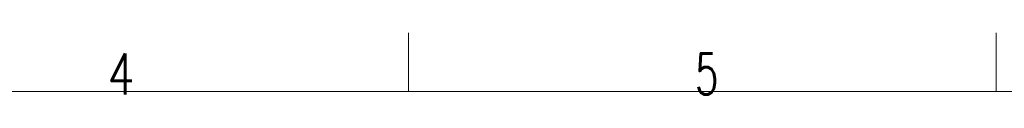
# Model space of a CAD drawing. Header units: inches. Extents: x 0 to 23760, y -13 to 16800.
# Tile 154 of 256: x 6557 to 9907, y 16587 to 16800. Entities that reach past the tile are written whole.
import ezdxf

# ---------------------------------------------------------------- set-up
doc = ezdxf.new("R2010")
doc.units = ezdxf.units.IN
doc.layers.add('210', color=7, linetype='Continuous', true_color=0xffffff)
doc.styles.add('latin_extended', font='simplex.shx')

msp = doc.modelspace()

# ---------------------------------------------------------------- linework, layer by layer
at = {"layer": '210', "color": 7, "linetype": 'Continuous', "lineweight": 18}
for p, q in [((7880, 16600), (7880, 16800)), ((9880, 16600), (9880, 16800)), ((200, 16600), (23560, 16600))]:
    msp.add_line(p, q, dxfattribs=at)

# ---------------------------------------------------------------- texts
at = {"layer": '210', "color": 211, "linetype": 'Continuous', "lineweight": 18, "char_height": 140, "attachment_point": 7, "line_spacing_factor": 0.963855, "style": 'latin_extended'}
for s, insert in [('\\W0.7656;4', (6855.328, 16589.303)), ('\\W0.6563;5', (8855.328, 16589.303))]:
    msp.add_mtext(s, dxfattribs=dict(at, insert=insert))

doc.saveas('drawing.dxf')
